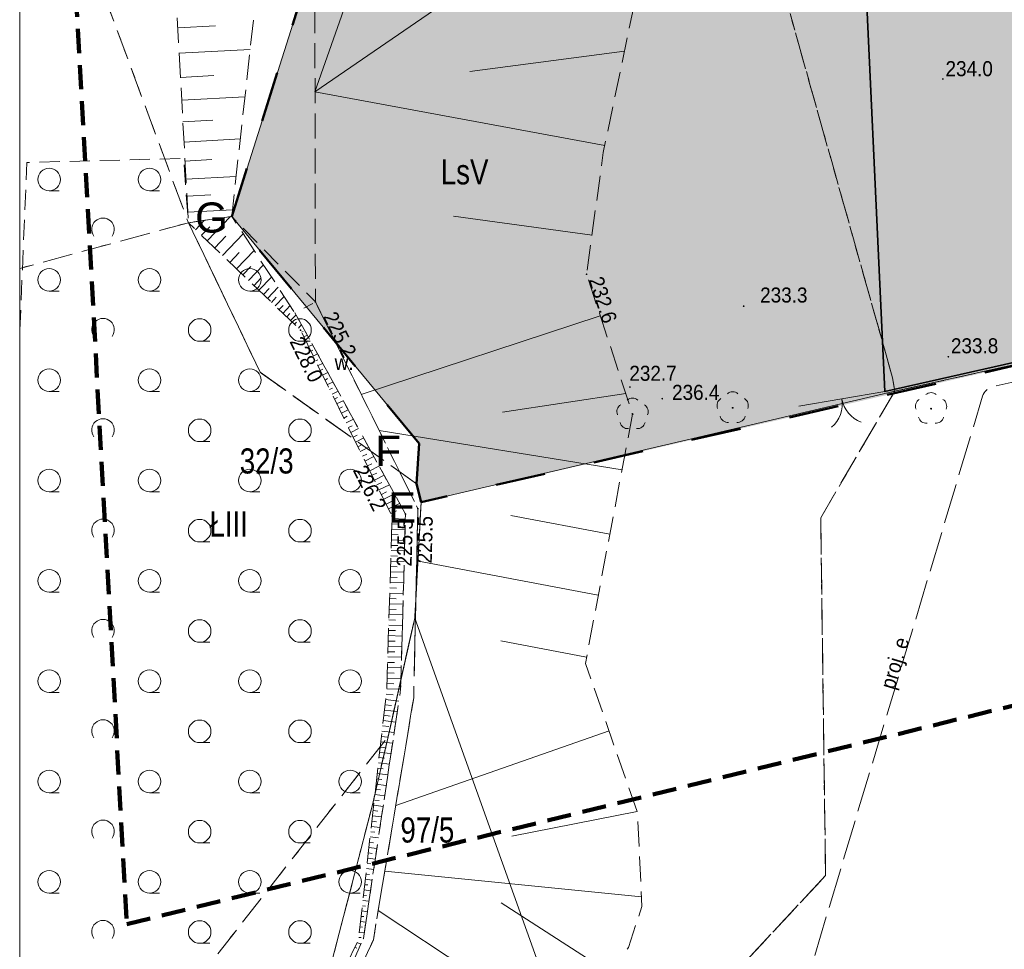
# Model space of a CAD drawing. Header units: metres. Extents: x 7529105 to 7529424, y 5515588 to 5515908.
# Tile 2 of 18: x 7529105 to 7529154, y 5515664 to 5515710. Entities that reach past the tile are written whole.
import ezdxf
from ezdxf.enums import TextEntityAlignment as Align

# ---------------------------------------------------------------- set-up
doc = ezdxf.new("R2010")
doc.units = ezdxf.units.M
doc.header["$MEASUREMENT"] = 0
for name, pattern in [('0.5_0.5', [1, 0.5, -0.5]), ('1.5_0.5', [2, 1.5, -0.5]), ('218-500', [1, 0.5, -0.5]), ('219-500', [0]), ('4', [1.8, 1.2, -0.6]), ('ACAD_ISO02W100', [15, 12, -3]), ('ktok02-500', [0]), ('mz1.0_0.5', [1.5, 1, -0.5]), ('mz1.25_0.5', [1.75, 1.25, -0.5]), ('mz2.0_0.5', [2.5, 2, -0.5])]:
    doc.linetypes.add(name, pattern=pattern)
doc.layers.get('0').update_dxf_attribs({"color": 250, "linetype": 'CONTINUOUS', "lineweight": 5})
for name, color, linetype, transparency in [('000 Inne (niezydentyfikowane)', 7, 'CONTINUOUS', 0.5), ('209-Opis konturu klasyfikacyjnego', 7, 'CONTINUOUS', 0.5), ('211-Nr działki', 7, 'CONTINUOUS', 0.5), ('217-Granica konturu klasyfikcyjnego', 7, 'CONTINUOUS', 0.5), ('218-Granica użytku', 7, 'CONTINUOUS', 0.5), ('219-Linia granicy', 7, 'CONTINUOUS', 0.5), ('brama (linia)', 7, 'CONTINUOUS', 0.5), ('brama (linia) - symbol', 7, 'CONTINUOUS', 0.5), ('drzewo liściaste (punkt)', 7, 'CONTINUOUS', 0.5), ('Obszar opracowania', 7, 'CONTINUOUS', 0.5), ('przewód elektroenergetyczny - projektowany lub w budowie (linia) - ob. projektowany', 7, 'CONTINUOUS', 0.5), ('przewód elektroenergetyczny - projektowany lub w budowie (linia) - ob. projektowany-Atr1', 7, 'CONTINUOUS', 0.5), ('punkt wysokościowy naturalny', 7, 'CONTINUOUS', 0.5), ('punkt wysokościowy naturalny-Atr2', 7, 'CONTINUOUS', 0.5), ('Ramki i opis wydruku', 7, 'CONTINUOUS', 0.5), ('rów melioracyjny (powierzchnia)', 7, 'CONTINUOUS', 0.5), ('rów melioracyjny (powierzchnia)-Atr17', 7, 'CONTINUOUS', 0.5), ('skarpa nieumocniona (powierzchnia)', 7, 'CONTINUOUS', 0.5), ('zadrzewienie (powierzchnia)', 7, 'CONTINUOUS', 0.5), ('zadrzewienie (powierzchnia) - symbol', 7, 'CONTINUOUS', 0.5)]:
    doc.layers.add(name, color=color, linetype=linetype, transparency=transparency)
doc.layers.add('0Z_GRANICA OPRACOWANIA', color=7, linetype='ACAD_ISO02W100', lineweight=50, true_color=0xff7f7f)
doc.layers.add('ogrodzenie trwałe (linia)', color=7, linetype='CONTINUOUS')
doc.layers.add('Zieleń', color=82, linetype='CONTINUOUS', lineweight=15)
doc.styles.add('ARIAL', font='arial.ttf')
doc.styles.get("Standard").update_dxf_attribs({"font": 'arial.ttf', "width": 0.75})
doc.linetypes.add('OGRODZENIE1', pattern='A,0.25,-0.1,[133,ltypeshp.shx,S=0.1,R=0,X=-0.1,Y=0],-0.1,1', length=1.45)

# ---------------------------------------------------------------- blocks, each defined once
blk = doc.blocks.new('PW01')
at = {"linetype": 'Continuous', "lineweight": 13}
h = blk.add_hatch(color=0, dxfattribs=at)
edge = h.paths.add_edge_path()
edge.add_arc((0, 0), 0.045, 0, 360)
blk = doc.blocks.new('TL04')
at = {"color": 0, "linetype": 'Continuous', "lineweight": 13}
blk.add_line((0.398, -0.164), (0.898, -0.164), dxfattribs=at)
blk.add_circle((0.398, 0.398), 0.562, dxfattribs=at)
blk = doc.blocks.new('TL02')
at = {"color": 0, "linetype": 'Continuous', "lineweight": 13}
blk.add_arc((-0.45, 0.338), 0.562, 323.13, 216.87, dxfattribs=at)
blk = doc.blocks.new('OK02')
at = {"color": 0, "linetype": 'Continuous', "lineweight": 0}
for centre, start, end in [((-1.5, 0), 0, 60), ((1.5, 0), 120, 180)]:
    blk.add_arc(centre, 1.5, start, end, dxfattribs=at)
blk = doc.blocks.new('OP021')
at = {"linetype": 'Continuous', "lineweight": 13}
h = blk.add_hatch(color=0, dxfattribs=at)
edge = h.paths.add_edge_path()
edge.add_arc((0, 0), 0.05, 0, 360)
at = {"color": 0, "linetype": 'Continuous', "lineweight": 13}
for centre, start, end in [((0, 0.4), 49.272, 130.728), ((-0.38, 0.124), 121.308, 202.548), ((0.38, 0.124), 337.452, 58.692), ((-0.235, -0.324), 193.221, 274.871), ((0.235, -0.324), 265.129, 346.779)]:
    blk.add_arc(centre, 0.4, start, end, dxfattribs=at)

msp = doc.modelspace()

# ---------------------------------------------------------------- hatches: boundary and pattern name
at = {"layer": 'Zieleń', "linetype": 'Continuous', "true_color": 0x61993b}
h = msp.add_hatch(dxfattribs=at)
h.set_pattern_fill('GRASS', color=85, scale=1.2)
h.set_pattern_definition([(90, (0, 0), (-0.8485281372, 0.8485281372), [0.225, -1.4720562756]), (45, (0, 0), (-0.84852813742, 0.84852813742), [0.225, -0.975]), (135, (0, 0), (-0.84852813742, -0.84852813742), [0.225, -0.975])])
h.paths.add_polyline_path([(7529218.226, 5515715.785), (7529219.263, 5515711.7), (7529219.093, 5515711.44), (7529215.253, 5515710.28), (7529211.763, 5515708.78), (7529212.093, 5515707.87), (7529201.055, 5515704.088), (7529221.293, 5515709.48)])
h.paths.add_polyline_path([(7529188.213, 5515719.696), (7529188.846, 5515717.958), (7529185.548, 5515727.014)])
h.paths.add_polyline_path([(7529187.531, 5515717.478), (7529186.277, 5515720.917), (7529186.165, 5515723.509), (7529185.018, 5515726.831), (7529183.243, 5515726.22), (7529179.583, 5515736.87), (7529184.263, 5515738.49), (7529182.623, 5515743.4), (7529208.353, 5515752.07), (7529217.133, 5515716.68), (7529217.809, 5515716.76), (7529212.193, 5515738.74), (7529212.463, 5515756.83), (7529188.003, 5515752.29), (7529163.083, 5515745.65), (7529133.213, 5515736.25), (7529119.143, 5515734.9), (7529114.723, 5515734.14), (7529109.883, 5515734.15), (7529113.723, 5515728.51), (7529119.313, 5515716.77), (7529119.353, 5515713.09), (7529115.213, 5515700.04), (7529124.553, 5515688.72), (7529124.423, 5515686.72), (7529124.653, 5515685.8), (7529160.063, 5515693.95), (7529179.593, 5515698.37), (7529195.499, 5515702.608), (7529194.218, 5515703.214), (7529189.943, 5515714.951), (7529188.627, 5515714.472)])

# ---------------------------------------------------------------- linework, layer by layer
at = {"layer": '000 Inne (niezydentyfikowane)', "color": 7, "linetype": 'Continuous', "lineweight": 13}
for p, q in [((7529124.24, 5515720.21), (7529119.36, 5515706.25)), ((7529135.97, 5515717.66), (7529119.36, 5515706.25)), ((7529112.52, 5515709.44), (7529114.4, 5515709.54)), ((7529112.59, 5515708.17), (7529116.13, 5515708.36)), ((7529134.79, 5515708.28), (7529127.08, 5515707.27)), ((7529112.66, 5515706.97), (7529114.32, 5515707.06)), ((7529112.72, 5515705.83), (7529115.87, 5515706)), ((7529133.8, 5515703.58), (7529119.36, 5515706.25)), ((7529112.78, 5515704.76), (7529114.26, 5515704.84)), ((7529112.83, 5515703.75), (7529115.64, 5515703.9)), ((7529112.88, 5515702.8), (7529114.21, 5515702.87)), ((7529112.93, 5515701.9), (7529115.43, 5515702.03)), ((7529112.98, 5515701.05), (7529114.16, 5515701.11)), ((7529113.02, 5515700.25), (7529115.25, 5515700.37)), ((7529113.99, 5515698.83), (7529115.14, 5515700.03)), ((7529133.17, 5515699.11), (7529126.27, 5515700.05)), ((7529113.41, 5515699.38), (7529113.85, 5515699.85)), ((7529113.71, 5515699.1), (7529114.11, 5515699.52)), ((7529114.36, 5515698.47), (7529114.92, 5515699.05)), ((7529114.75, 5515698.1), (7529115.78, 5515699.18)), ((7529115.11, 5515697.75), (7529115.58, 5515698.25)), ((7529115.45, 5515697.43), (7529116.32, 5515698.34)), ((7529115.76, 5515697.13), (7529116.16, 5515697.55)), ((7529116.05, 5515696.85), (7529116.79, 5515697.63)), ((7529116.32, 5515696.6), (7529116.66, 5515696.96)), ((7529116.56, 5515696.36), (7529117.19, 5515697.02)), ((7529116.79, 5515696.15), (7529117.08, 5515696.45)), ((7529116.99, 5515695.95), (7529117.53, 5515696.51)), ((7529117.19, 5515695.76), (7529117.43, 5515696.02)), ((7529117.38, 5515695.58), (7529117.83, 5515696.05)), ((7529117.57, 5515695.4), (7529117.77, 5515695.61)), ((7529117.76, 5515695.21), (7529118.13, 5515695.6)), ((7529117.95, 5515695.03), (7529118.11, 5515695.2)), ((7529118.14, 5515694.85), (7529118.42, 5515695.13)), ((7529133.58, 5515695.08), (7529121.67, 5515691.17)), ((7529118.33, 5515694.66), (7529118.44, 5515694.78)), ((7529118.53, 5515694.48), (7529118.69, 5515694.65)), ((7529118.69, 5515694.27), (7529118.77, 5515694.31)), ((7529118.8, 5515694.04), (7529118.98, 5515694.12)), ((7529118.92, 5515693.8), (7529119.01, 5515693.84)), ((7529119.04, 5515693.56), (7529119.23, 5515693.65)), ((7529119.16, 5515693.32), (7529119.26, 5515693.37)), ((7529119.27, 5515693.08), (7529119.49, 5515693.19)), ((7529119.39, 5515692.85), (7529119.5, 5515692.9)), ((7529119.51, 5515692.61), (7529119.74, 5515692.72)), ((7529119.62, 5515692.37), (7529119.75, 5515692.43)), ((7529119.74, 5515692.13), (7529120, 5515692.26)), ((7529119.86, 5515691.89), (7529119.99, 5515691.96)), ((7529119.98, 5515691.66), (7529120.25, 5515691.79)), ((7529120.09, 5515691.42), (7529120.24, 5515691.49)), ((7529120.21, 5515691.18), (7529120.51, 5515691.33)), ((7529134.86, 5515691.21), (7529128.71, 5515690.29)), ((7529120.33, 5515690.94), (7529120.48, 5515691.02)), ((7529120.44, 5515690.7), (7529120.76, 5515690.86)), ((7529120.56, 5515690.47), (7529120.73, 5515690.55)), ((7529120.68, 5515690.23), (7529121.02, 5515690.4)), ((7529120.8, 5515689.99), (7529120.97, 5515690.08)), ((7529120.91, 5515689.75), (7529121.28, 5515689.93)), ((7529121.03, 5515689.52), (7529121.22, 5515689.61)), ((7529121.15, 5515689.28), (7529121.53, 5515689.47)), ((7529121.27, 5515689.04), (7529121.46, 5515689.14)), ((7529134.67, 5515687.42), (7529122.56, 5515689.37)), ((7529121.38, 5515688.8), (7529121.79, 5515689)), ((7529121.5, 5515688.56), (7529121.71, 5515688.67)), ((7529121.62, 5515688.33), (7529122.04, 5515688.54)), ((7529121.73, 5515688.09), (7529121.95, 5515688.19)), ((7529121.85, 5515687.85), (7529122.3, 5515688.07)), ((7529121.97, 5515687.61), (7529122.2, 5515687.72)), ((7529122.09, 5515687.37), (7529122.55, 5515687.6)), ((7529122.2, 5515687.14), (7529122.44, 5515687.25)), ((7529122.32, 5515686.9), (7529122.81, 5515687.14)), ((7529122.44, 5515686.66), (7529122.69, 5515686.78)), ((7529122.55, 5515686.42), (7529123.07, 5515686.67)), ((7529122.67, 5515686.18), (7529122.93, 5515686.31)), ((7529122.79, 5515685.95), (7529123.32, 5515686.21)), ((7529122.91, 5515685.71), (7529123.18, 5515685.84)), ((7529123.02, 5515685.47), (7529123.58, 5515685.74)), ((7529123.14, 5515685.23), (7529123.42, 5515685.37)), ((7529123.19, 5515684.72), (7529123.52, 5515684.71)), ((7529123.2, 5515684.98), (7529123.86, 5515684.96)), ((7529134.06, 5515684.2), (7529129.13, 5515685.13)), ((7529123.17, 5515684.19), (7529123.51, 5515684.18)), ((7529123.18, 5515684.45), (7529123.85, 5515684.43)), ((7529123.16, 5515683.92), (7529123.83, 5515683.9)), ((7529123.15, 5515683.39), (7529123.82, 5515683.37)), ((7529123.16, 5515683.65), (7529123.49, 5515683.64)), ((7529123.13, 5515682.86), (7529123.8, 5515682.84)), ((7529123.14, 5515683.12), (7529123.48, 5515683.11)), ((7529133.48, 5515681.17), (7529124.43, 5515682.88)), ((7529123.12, 5515682.59), (7529123.46, 5515682.58)), ((7529123.12, 5515682.33), (7529123.79, 5515682.31)), ((7529123.1, 5515681.8), (7529123.78, 5515681.78)), ((7529123.11, 5515682.06), (7529123.45, 5515682.05)), ((7529123.08, 5515681.27), (7529123.76, 5515681.25)), ((7529123.09, 5515681.53), (7529123.43, 5515681.52)), ((7529123.07, 5515680.74), (7529123.75, 5515680.72)), ((7529123.08, 5515681), (7529123.41, 5515680.99)), ((7529123.06, 5515680.47), (7529123.4, 5515680.46)), ((7529123.04, 5515679.94), (7529123.38, 5515679.93)), ((7529123.05, 5515680.21), (7529123.73, 5515680.19)), ((7529123.03, 5515679.41), (7529123.37, 5515679.4)), ((7529123.04, 5515679.68), (7529123.72, 5515679.66)), ((7529123.01, 5515678.88), (7529123.35, 5515678.87)), ((7529123.02, 5515679.15), (7529123.7, 5515679.13)), ((7529132.9, 5515678.08), (7529128.63, 5515678.89)), ((7529123, 5515678.62), (7529123.69, 5515678.6)), ((7529123, 5515678.35), (7529123.34, 5515678.34)), ((7529122.98, 5515677.82), (7529123.32, 5515677.81)), ((7529122.99, 5515678.09), (7529123.67, 5515678.07)), ((7529122.97, 5515677.56), (7529123.66, 5515677.54)), ((7529122.96, 5515677.29), (7529123.31, 5515677.28)), ((7529122.96, 5515677.03), (7529123.64, 5515677.01)), ((7529122.94, 5515676.5), (7529123.63, 5515676.48)), ((7529122.95, 5515676.76), (7529123.29, 5515676.75)), ((7529122.88, 5515675.97), (7529123.54, 5515675.89)), ((7529122.91, 5515676.23), (7529123.25, 5515676.2)), ((7529122.82, 5515675.44), (7529123.46, 5515675.37)), ((7529122.85, 5515675.71), (7529123.18, 5515675.67)), ((7529122.76, 5515674.92), (7529123.39, 5515674.84)), ((7529122.79, 5515675.18), (7529123.11, 5515675.14)), ((7529122.7, 5515674.39), (7529123.31, 5515674.32)), ((7529122.73, 5515674.65), (7529123.04, 5515674.62)), ((7529134.02, 5515674.41), (7529123.39, 5515670.69)), ((7529122.64, 5515673.86), (7529123.23, 5515673.79)), ((7529122.67, 5515674.12), (7529122.97, 5515674.09)), ((7529122.61, 5515673.6), (7529122.9, 5515673.56)), ((7529122.55, 5515673.07), (7529122.83, 5515673.04)), ((7529122.58, 5515673.33), (7529123.15, 5515673.27)), ((7529122.49, 5515672.54), (7529122.76, 5515672.51)), ((7529122.52, 5515672.81), (7529123.07, 5515672.74)), ((7529122.43, 5515672.02), (7529122.69, 5515671.99)), ((7529122.46, 5515672.28), (7529122.99, 5515672.22)), ((7529122.37, 5515671.49), (7529122.62, 5515671.46)), ((7529122.4, 5515671.75), (7529122.91, 5515671.69)), ((7529122.32, 5515670.96), (7529122.56, 5515670.93)), ((7529122.35, 5515671.23), (7529122.84, 5515671.17)), ((7529122.26, 5515670.43), (7529122.49, 5515670.41)), ((7529122.29, 5515670.7), (7529122.76, 5515670.64)), ((7529122.23, 5515670.17), (7529122.68, 5515670.12)), ((7529135.42, 5515670.39), (7529129.17, 5515669.15)), ((7529122.17, 5515669.64), (7529122.6, 5515669.59)), ((7529122.2, 5515669.91), (7529122.42, 5515669.88)), ((7529122.11, 5515669.12), (7529122.52, 5515669.07)), ((7529122.14, 5515669.38), (7529122.35, 5515669.36)), ((7529122.05, 5515668.59), (7529122.44, 5515668.54)), ((7529122.08, 5515668.85), (7529122.28, 5515668.83)), ((7529121.99, 5515668.06), (7529122.36, 5515668.02)), ((7529122.02, 5515668.33), (7529122.21, 5515668.3)), ((7529121.93, 5515667.54), (7529122.29, 5515667.49)), ((7529121.96, 5515667.8), (7529122.14, 5515667.78)), ((7529121.87, 5515667.01), (7529122.21, 5515666.97)), ((7529121.9, 5515667.27), (7529122.07, 5515667.25)), ((7529135.64, 5515666.14), (7529122.84, 5515667.42)), ((7529121.84, 5515666.74), (7529122, 5515666.73)), ((7529121.78, 5515666.22), (7529121.93, 5515666.2)), ((7529121.81, 5515666.48), (7529122.13, 5515666.44)), ((7529121.72, 5515665.69), (7529121.87, 5515665.67)), ((7529121.75, 5515665.95), (7529122.05, 5515665.92)), ((7529134.12, 5515662.31), (7529128.64, 5515665.83)), ((7529121.66, 5515665.16), (7529121.8, 5515665.15)), ((7529121.69, 5515665.43), (7529121.97, 5515665.39)), ((7529132.04, 5515659.16), (7529122.51, 5515665.45)), ((7529121.6, 5515664.64), (7529121.73, 5515664.62)), ((7529121.63, 5515664.9), (7529121.89, 5515664.87)), ((7529121.54, 5515664.11), (7529121.66, 5515664.1)), ((7529121.57, 5515664.37), (7529121.81, 5515664.34)), ((7529121.34, 5515663.62), (7529121.44, 5515663.57)), ((7529121.46, 5515663.86), (7529121.65, 5515663.77))]:
    msp.add_line(p, q, dxfattribs=at)
at = {"layer": '0Z_GRANICA OPRACOWANIA', "linetype": '0.5_0.5', "ltscale": 5}
msp.add_lwpolyline([(7529212.46, 5515756.83), (7529212.19, 5515738.74), (7529217.87, 5515716.51), (7529221.29, 5515709.48), (7529179.59, 5515698.37), (7529160.06, 5515693.95), (7529124.65, 5515685.8), (7529124.42, 5515686.72), (7529124.55, 5515688.72), (7529115.21, 5515700.04), (7529119.35, 5515713.09), (7529119.31, 5515716.77), (7529113.72, 5515728.51), (7529109.88, 5515734.15), (7529114.72, 5515734.14), (7529119.14, 5515734.9), (7529133.21, 5515736.25), (7529163.08, 5515745.65), (7529188, 5515752.29), (7529212.46, 5515756.83)], dxfattribs=at)
at = {"layer": '217-Granica konturu klasyfikcyjnego', "color": 7, "linetype": '1.5_0.5', "lineweight": 18, "flags": 128}
for points in [[(7529104.64, 5515722.434), (7529113.05, 5515699.73)], [(7529148.15, 5515692), (7529143.04, 5515710.15)], [(7529113.05, 5515699.73), (7529104.64, 5515697.45)], [(7529113.05, 5515699.73), (7529116.62, 5515692.28)], [(7529116.62, 5515692.28), (7529113.05, 5515699.73)], [(7529160.06, 5515693.95), (7529148.26, 5515691.33)], [(7529116.62, 5515692.28), (7529124.42, 5515686.72)], [(7529124.42, 5515686.72), (7529116.62, 5515692.28)], [(7529148.26, 5515691.33), (7529148.15, 5515692)], [(7529148.26, 5515691.33), (7529144.57, 5515685.02)], [(7529144.57, 5515685.02), (7529148.26, 5515691.33)], [(7529124.42, 5515686.72), (7529124.65, 5515685.8)], [(7529124.65, 5515685.8), (7529124.42, 5515686.72)], [(7529124.65, 5515685.8), (7529124.33, 5515680.02)], [(7529124.33, 5515680.02), (7529124.65, 5515685.8)], [(7529144.57, 5515685.02), (7529144.81, 5515667.2)], [(7529144.81, 5515667.2), (7529144.57, 5515685.02)], [(7529124.33, 5515680.02), (7529123, 5515674.11)], [(7529123, 5515674.11), (7529124.33, 5515680.02)], [(7529104.64, 5515650.713), (7529123, 5515674.11)], [(7529123, 5515674.11), (7529122.21, 5515670.66)], [(7529122.21, 5515670.66), (7529119.57, 5515660.49)], [(7529144.81, 5515667.2), (7529138.1, 5515659.98)], [(7529138.1, 5515659.98), (7529144.81, 5515667.2)]]:
    msp.add_lwpolyline(points, dxfattribs=at)
at = {"layer": '218-Granica użytku', "color": 7, "linetype": '218-500', "lineweight": 18, "flags": 128}
for points in [[(7529104.64, 5515722.434), (7529113.05, 5515699.73)], [(7529143.04, 5515710.15), (7529148.15, 5515692)], [(7529148.15, 5515692), (7529143.04, 5515710.15)], [(7529113.05, 5515699.73), (7529104.64, 5515697.45)], [(7529113.05, 5515699.73), (7529116.62, 5515692.28)], [(7529116.62, 5515692.28), (7529113.05, 5515699.73)], [(7529160.06, 5515693.95), (7529148.26, 5515691.33)], [(7529148.26, 5515691.33), (7529160.06, 5515693.95)], [(7529116.62, 5515692.28), (7529124.42, 5515686.72)], [(7529124.42, 5515686.72), (7529116.62, 5515692.28)], [(7529148.15, 5515692), (7529148.26, 5515691.33)], [(7529148.26, 5515691.33), (7529148.15, 5515692)], [(7529148.26, 5515691.33), (7529144.57, 5515685.02)], [(7529144.57, 5515685.02), (7529148.26, 5515691.33)], [(7529124.42, 5515686.72), (7529124.65, 5515685.8)], [(7529124.65, 5515685.8), (7529124.42, 5515686.72)], [(7529124.65, 5515685.8), (7529124.33, 5515680.02)], [(7529124.33, 5515680.02), (7529124.65, 5515685.8)], [(7529144.57, 5515685.02), (7529144.81, 5515667.2)], [(7529144.81, 5515667.2), (7529144.57, 5515685.02)], [(7529124.33, 5515680.02), (7529123, 5515674.11)], [(7529123, 5515674.11), (7529124.33, 5515680.02)], [(7529104.64, 5515650.713), (7529123, 5515674.11)], [(7529123, 5515674.11), (7529122.21, 5515670.66)], [(7529122.21, 5515670.66), (7529119.57, 5515660.49)], [(7529144.81, 5515667.2), (7529138.1, 5515659.98)], [(7529138.1, 5515659.98), (7529144.81, 5515667.2)]]:
    msp.add_lwpolyline(points, dxfattribs=at)
at = {"layer": '219-Linia granicy', "color": 7, "linetype": '219-500', "lineweight": 18, "flags": 128}
for points in [[(7529119.35, 5515713.09), (7529115.21, 5515700.04)], [(7529115.21, 5515700.04), (7529124.55, 5515688.72)], [(7529160.06, 5515693.95), (7529148.26, 5515691.33)], [(7529124.65, 5515685.8), (7529148.26, 5515691.33)], [(7529124.55, 5515688.72), (7529124.42, 5515686.72)], [(7529124.42, 5515686.72), (7529124.65, 5515685.8)], [(7529124.65, 5515685.8), (7529124.33, 5515680.02)], [(7529124.33, 5515680.02), (7529123, 5515674.11)], [(7529124.33, 5515680.02), (7529134.85, 5515650.64)], [(7529123, 5515674.11), (7529122.21, 5515670.66)], [(7529122.21, 5515670.66), (7529119.57, 5515660.49)]]:
    msp.add_lwpolyline(points, dxfattribs=at)
at = {"layer": 'brama (linia)', "color": 7, "linetype": 'ktok02-500', "lineweight": 18, "flags": 128}
msp.add_lwpolyline([(7529147.77, 5515691.31), (7529143.48, 5515690.58)], dxfattribs=at)
at = {"layer": 'Obszar opracowania', "color": 7, "linetype": '4', "lineweight": 200, "flags": 128}
msp.add_lwpolyline([(7529109.98, 5515664.77), (7529244.65, 5515697.97), (7529234.97, 5515771.82), (7529105.56, 5515745.73)], close=True, dxfattribs=at)
at = {"layer": 'ogrodzenie trwałe (linia)', "color": 17, "linetype": 'OGRODZENIE1', "lineweight": 35, "true_color": 0x923e25, "flags": 128}
msp.add_lwpolyline([(7529219.26, 5515711.7), (7529220.21, 5515708.27), (7529195.11, 5515701.94), (7529186.25, 5515699.92), (7529178.62, 5515698.27), (7529147.77, 5515691.31), (7529146.56, 5515717.34)], dxfattribs=at)
at = {"layer": 'przewód elektroenergetyczny - projektowany lub w budowie (linia) - ob. projektowany', "color": 6, "linetype": 'mz2.0_0.5', "lineweight": 18, "flags": 128}
msp.add_lwpolyline([(7529220.22, 5515698.07), (7529220.1, 5515698.07), (7529219.99, 5515698.09), (7529219.87, 5515698.13), (7529219.77, 5515698.19), (7529219.68, 5515698.26), (7529219.6, 5515698.35), (7529219.54, 5515698.45), (7529219.5, 5515698.56), (7529217.33, 5515705.86), (7529217.28, 5515705.98), (7529217.21, 5515706.1), (7529217.11, 5515706.19), (7529217, 5515706.27), (7529216.88, 5515706.33), (7529216.75, 5515706.36), (7529216.61, 5515706.36), (7529216.48, 5515706.34), (7529207.59, 5515704.06), (7529195.46, 5515700.97), (7529153.16, 5515691.56), (7529153.07, 5515691.53), (7529152.99, 5515691.49), (7529152.91, 5515691.45), (7529152.84, 5515691.39), (7529152.77, 5515691.32), (7529152.72, 5515691.25), (7529152.67, 5515691.17), (7529152.64, 5515691.08), (7529138.98, 5515645.61), (7529149.94, 5515614.41), (7529150, 5515614.28), (7529150.09, 5515614.17), (7529150.2, 5515614.07), (7529150.33, 5515614), (7529150.48, 5515613.96), (7529150.62, 5515613.95), (7529150.77, 5515613.98), (7529150.9, 5515614.03), (7529175.81, 5515626.33), (7529175.93, 5515626.38), (7529176.06, 5515626.4), (7529176.19, 5515626.4), (7529176.32, 5515626.38), (7529176.45, 5515626.32), (7529176.56, 5515626.25), (7529176.65, 5515626.16), (7529176.73, 5515626.05), (7529181.58, 5515617.46)], dxfattribs=at)
at = {"layer": 'Ramki i opis wydruku', "color": 7, "linetype": 'Continuous', "lineweight": 13, "flags": 128}
msp.add_lwpolyline([(7529104.64, 5515588.21), (7529247.54, 5515588.21), (7529247.54, 5515792.21), (7529104.64, 5515792.21)], close=True, dxfattribs=at)
at = {"layer": 'rów melioracyjny (powierzchnia)', "color": 7, "linetype": '0.5_0.5', "lineweight": 18, "flags": 128}
msp.add_lwpolyline([(7529104.64, 5515621.685), (7529106.36, 5515622.63), (7529108.35, 5515628.12), (7529110.06, 5515632.1), (7529111.72, 5515634.36), (7529115.42, 5515638.54), (7529120.24, 5515643.56), (7529122.42, 5515647.4), (7529122.76, 5515649.08), (7529120.71, 5515654.06), (7529119.54, 5515657.07), (7529119.93, 5515658.87), (7529122.27, 5515664), (7529124.28, 5515676.05), (7529124.49, 5515685.48), (7529119.38, 5515695.78), (7529118.36, 5515695.24), (7529123.87, 5515685.21), (7529123.63, 5515676.48), (7529121.77, 5515664.05), (7529119.53, 5515658.97), (7529119.02, 5515657.01), (7529120.23, 5515653.79), (7529122.33, 5515649.16), (7529121.84, 5515647.78), (7529120.26, 5515644.46), (7529114.96, 5515638.77), (7529111.17, 5515634.55), (7529109.61, 5515632.43), (7529107.71, 5515628.42), (7529105.87, 5515623.3), (7529104.64, 5515622.417)], dxfattribs=at)
at = {"layer": 'skarpa nieumocniona (powierzchnia)', "color": 7, "linetype": 'mz1.25_0.5', "lineweight": 18, "flags": 128}
for points in [[(7529106.76, 5515731.01), (7529111.07, 5515727.04), (7529116.91, 5515715.48), (7529115.21, 5515700.04), (7529113.05, 5515699.73), (7529112.08, 5515717.6), (7529104.64, 5515729.934)], [(7529104.64, 5515621.685), (7529106.36, 5515622.63), (7529108.35, 5515628.12), (7529110.06, 5515632.1), (7529111.72, 5515634.36), (7529115.42, 5515638.54), (7529120.24, 5515643.56), (7529122.42, 5515647.4), (7529122.76, 5515649.08), (7529120.71, 5515654.06), (7529119.54, 5515657.07), (7529119.93, 5515658.87), (7529122.27, 5515664), (7529124.28, 5515676.05), (7529124.49, 5515685.48), (7529119.38, 5515695.78), (7529119.35, 5515713.09), (7529120.66, 5515720.99), (7529136.72, 5515717.5)], [(7529136.72, 5515717.5), (7529133.73, 5515703.23), (7529132.9, 5515697.16), (7529135.19, 5515690.19), (7529132.84, 5515677.77), (7529135.44, 5515670.33), (7529135.66, 5515665.65), (7529134.98, 5515663.61), (7529130.8, 5515657.28), (7529131.86, 5515655.42), (7529135.06, 5515652.89), (7529133.51, 5515649.59), (7529123.41, 5515630.58), (7529115.38, 5515622.53), (7529108.34, 5515613.63), (7529109.64, 5515599.85), (7529104.64, 5515597.752)], [(7529104.64, 5515622.536), (7529105.68, 5515623.43), (7529107.23, 5515628.49), (7529109.23, 5515632.48), (7529110.96, 5515634.96), (7529114.64, 5515638.93), (7529119.87, 5515644.76), (7529121.6, 5515647.45), (7529121.87, 5515648.97), (7529119.03, 5515653.26), (7529118.62, 5515656.98), (7529119.17, 5515659.09), (7529121.53, 5515664.01), (7529122.94, 5515676.49), (7529123.2, 5515685.11), (7529118.64, 5515694.37), (7529113.05, 5515699.73), (7529115.21, 5515700.04), (7529118.36, 5515695.24)], [(7529118.36, 5515695.24), (7529123.87, 5515685.21), (7529123.63, 5515676.48), (7529121.77, 5515664.05), (7529119.53, 5515658.97), (7529119.02, 5515657.01), (7529120.23, 5515653.79), (7529122.33, 5515649.16), (7529121.84, 5515647.78), (7529120.26, 5515644.46), (7529114.96, 5515638.77), (7529111.17, 5515634.55), (7529109.61, 5515632.43), (7529107.71, 5515628.42), (7529105.87, 5515623.3), (7529104.64, 5515622.421)]]:
    msp.add_lwpolyline(points, dxfattribs=at)
at = {"layer": 'zadrzewienie (powierzchnia)', "color": 7, "linetype": 'mz1.0_0.5', "lineweight": 18, "flags": 128}
msp.add_lwpolyline([(7529113.05, 5515699.73), (7529115.21, 5515700.04), (7529119.38, 5515695.78), (7529124.49, 5515685.48), (7529124.28, 5515676.05), (7529122.27, 5515664), (7529119.93, 5515658.87), (7529119.54, 5515657.07), (7529120.71, 5515654.06), (7529122.76, 5515649.08), (7529122.42, 5515647.4), (7529120.24, 5515643.56), (7529115.42, 5515638.54), (7529111.72, 5515634.36), (7529110.06, 5515632.1), (7529104.64, 5515630.41), (7529104.64, 5515694.22), (7529105, 5515702.73), (7529112.81, 5515702.93)], close=True, dxfattribs=at)

# ---------------------------------------------------------------- block references
at = {"layer": 'brama (linia) - symbol', "color": 7, "linetype": 'Continuous', "lineweight": 18, "rotation": 189.657}
msp.add_blockref('OK02', (7529145.625, 5515690.945), dxfattribs=at)
at = {"layer": 'drzewo liściaste (punkt)', "color": 7, "linetype": 'Continuous', "lineweight": 13}
for p in [(7529140.18, 5515690.5), (7529150.07, 5515690.46), (7529135.19, 5515690.19)]:
    msp.add_blockref('OP021', p, dxfattribs=at)
at = {"layer": 'punkt wysokościowy naturalny', "color": 7, "linetype": 'Continuous', "lineweight": 13, "rotation": 180}
for p in [(7529150.66, 5515706.89), (7529150.93, 5515693.05)]:
    msp.add_blockref('PW01', p, dxfattribs=at)
at = {"layer": 'punkt wysokościowy naturalny', "color": 7, "linetype": 'Continuous', "lineweight": 13}
for p in [(7529132.9, 5515697.16), (7529119.38, 5515695.78), (7529140.73, 5515695.57), (7529118.64, 5515694.37), (7529135.06, 5515691.54), (7529136.67, 5515690.96), (7529123.2, 5515685.11), (7529123.87, 5515685.21), (7529124.49, 5515685.48)]:
    msp.add_blockref('PW01', p, dxfattribs=at)
at = {"layer": 'zadrzewienie (powierzchnia) - symbol', "color": 7, "linetype": 'Continuous', "lineweight": 18}
for name, p in [('TL04', (7529105.714, 5515701.484)), ('TL04', (7529110.714, 5515701.484)), ('TL02', (7529109.243, 5515699.06)), ('TL04', (7529105.714, 5515696.484)), ('TL04', (7529110.714, 5515696.484)), ('TL04', (7529115.714, 5515696.484)), ('TL02', (7529109.243, 5515694.06)), ('TL04', (7529113.214, 5515693.984)), ('TL04', (7529118.214, 5515693.984)), ('TL04', (7529105.714, 5515691.484)), ('TL04', (7529110.714, 5515691.484)), ('TL04', (7529115.714, 5515691.484)), ('TL02', (7529109.243, 5515689.06)), ('TL04', (7529113.214, 5515688.984)), ('TL04', (7529118.214, 5515688.984)), ('TL04', (7529105.714, 5515686.484)), ('TL04', (7529110.714, 5515686.484)), ('TL04', (7529115.714, 5515686.484)), ('TL04', (7529120.714, 5515686.484)), ('TL02', (7529109.243, 5515684.06)), ('TL04', (7529113.214, 5515683.984)), ('TL04', (7529118.214, 5515683.984)), ('TL04', (7529105.714, 5515681.484)), ('TL04', (7529110.714, 5515681.484)), ('TL04', (7529115.714, 5515681.484)), ('TL04', (7529120.714, 5515681.484)), ('TL02', (7529109.243, 5515679.06)), ('TL04', (7529113.214, 5515678.984)), ('TL04', (7529118.214, 5515678.984)), ('TL04', (7529105.714, 5515676.484)), ('TL04', (7529110.714, 5515676.484)), ('TL04', (7529115.714, 5515676.484)), ('TL04', (7529120.714, 5515676.484)), ('TL02', (7529109.243, 5515674.06)), ('TL04', (7529113.214, 5515673.984)), ('TL04', (7529118.214, 5515673.984)), ('TL04', (7529105.714, 5515671.484)), ('TL04', (7529110.714, 5515671.484)), ('TL04', (7529115.714, 5515671.484)), ('TL04', (7529120.714, 5515671.484)), ('TL02', (7529109.243, 5515669.06)), ('TL04', (7529113.214, 5515668.984)), ('TL04', (7529118.214, 5515668.984)), ('TL04', (7529105.714, 5515666.484)), ('TL04', (7529110.714, 5515666.484)), ('TL04', (7529115.714, 5515666.484)), ('TL04', (7529120.714, 5515666.484)), ('TL02', (7529109.243, 5515664.06)), ('TL04', (7529113.214, 5515663.984)), ('TL04', (7529118.214, 5515663.984))]:
    msp.add_blockref(name, p, dxfattribs=at)

# ---------------------------------------------------------------- texts
at = {"layer": '0Z_GRANICA OPRACOWANIA', "char_height": 1.5, "attachment_point": 1, "style": 'ARIAL'}
for s, insert in [('G', (7529113.387, 5515700.738)), ('F', (7529122.37, 5515689.109)), ('E', (7529123.004, 5515686.286))]:
    msp.add_mtext_dynamic_manual_height_columns(s, width=16.93315, gutter_width=0.111, heights=[0], dxfattribs=dict(at, insert=insert))
at = {"layer": '209-Opis konturu klasyfikacyjnego', "color": 7, "linetype": 'Continuous', "lineweight": 18, "width": 0.79}
for s, p in [('LsV', (7529125.63, 5515702.89)), ('ŁIII', (7529114.1, 5515685.34))]:
    msp.add_text(s, height=1.25, dxfattribs=at).set_placement(p, align=Align.TOP_LEFT)
at = {"layer": '211-Nr działki', "color": 7, "linetype": 'Continuous', "lineweight": 18, "width": 0.79}
msp.add_text('32/3', height=1.25, dxfattribs=at).set_placement((7529115.61, 5515687.23))
msp.add_text('97/5', height=1.25, dxfattribs=at).set_placement((7529123.62, 5515670.09), align=Align.TOP_LEFT)
at = {"layer": 'przewód elektroenergetyczny - projektowany lub w budowie (linia) - ob. projektowany-Atr1', "color": 1, "width": 0.9}
msp.add_text('proj. e', height=0.75, rotation=73.278, dxfattribs=at).set_placement((7529148.24, 5515676.42))
at = {"layer": 'punkt wysokościowy naturalny-Atr2', "color": 7, "width": 0.9}
for s, p in [('234.0', (7529150.79, 5515707.03)), ('233.3', (7529141.55, 5515695.75)), ('233.8', (7529151.06, 5515693.22)), ('232.7', (7529135.03, 5515691.85)), ('236.4', (7529137.16, 5515690.9))]:
    msp.add_text(s, height=0.75, dxfattribs=at).set_placement(p)
for s, rotation, p in [('232.6', 288.187, (7529132.99, 5515696.89)), ('225.2', 296.386, (7529119.74, 5515695.05))]:
    msp.add_text(s, height=0.75, rotation=rotation, dxfattribs=at).set_placement(p)
for s, rotation, p in [('228.0', 296.217, (7529118.75, 5515694.14)), ('226.2', 296.217, (7529121.91, 5515687.73)), ('225.5', 88.724, (7529124.43, 5515682.76))]:
    msp.add_text(s, height=0.75, rotation=rotation, dxfattribs=at).set_placement(p, align=Align.TOP_LEFT)
msp.add_text('225.5', height=0.75, rotation=88.425, dxfattribs=at).set_placement((7529123.8, 5515682.6), align=Align.MIDDLE_LEFT)
at = {"layer": 'rów melioracyjny (powierzchnia)-Atr17', "color": 7, "width": 0.9}
msp.add_text('w.', height=0.75, dxfattribs=at).set_placement((7529120.34, 5515692.39))

doc.saveas('drawing.dxf')
